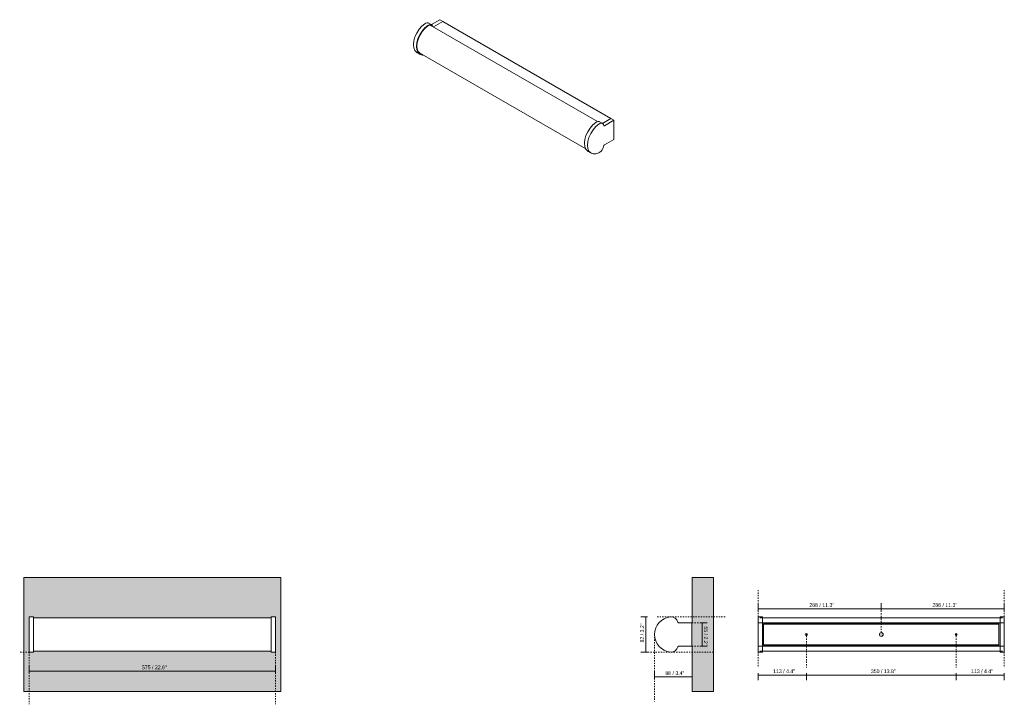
# Model space of a CAD drawing. Header units: millimetres. Extents: x -6889 to -4589, y 137 to 6913.
# Tile 1 of 2: x -6889 to -4589, y 137 to 1736. Entities that reach past the tile are written whole.
import ezdxf

# ---------------------------------------------------------------- set-up
doc = ezdxf.new("R2010")
doc.units = ezdxf.units.MM
doc.linetypes.add('Dash', pattern=[6, 3, -3])
doc.layers.add('A-ANNO-DIMS', color=7, linetype='Dash', lineweight=9, true_color=0xd2d2d2)
for name, color, linetype, lineweight in [('A-ANNO-DIMS-4', 7, 'Continuous', 9), ('A-DETL-GENF', 7, 'Continuous', 9), ('A-WALL', 7, 'Continuous', 9), ('A-WALL-PATT', 7, 'Continuous', 9), ('E-LITE-EQPM', 7, 'Continuous', 20)]:
    doc.layers.add(name, color=color, linetype=linetype, lineweight=lineweight)
doc.styles.add('Arial Narrow', font='ARIALN.TTF', dxfattribs={"height": 8.8})
doc.dimstyles.new('FARO_-_2_2mm_Arial_Narrow_mm_Inch_Left', dxfattribs={"dimscale": 304.8, "dimtxt": 9.006193, "dimasz": 0, "dimexe": 0.03937, "dimexo": 0.0625, "dimgap": 0.006562, "dimtad": 1, "dimdec": 0, "dimzin": 0, "dimdsep": 46, "dimtxsty": 'Arial Narrow', "dimblk1": 'NONE', "dimblk2": 'NONE', "dimsah": 1, "dimcen": 0.09, "dimadec": 0, "dimazin": 0, "dimtfac": 1, "dimtdec": 4, "dimtix": 1, "dimtmove": 0, "dimatfit": 3, "dimfxl": 0.013123, "dimfxlon": 1, "dimtvp": 1, "dimtolj": 1, "dimtzin": 0, "dimarcsym": 2})
doc.dimstyles.new('FARO_-_2_2mm_Arial_Narrow_mm_Inch_Right', dxfattribs={"dimscale": 304.8, "dimtxt": 9.006193, "dimasz": 0, "dimexe": 0.03937, "dimexo": 0.0625, "dimgap": 0.006562, "dimtad": 1, "dimdec": 0, "dimzin": 0, "dimdsep": 46, "dimtxsty": 'Arial Narrow', "dimblk1": 'NONE', "dimblk2": 'NONE', "dimsah": 1, "dimcen": 0.09, "dimadec": 0, "dimazin": 0, "dimtfac": 1, "dimtdec": 4, "dimtix": 1, "dimtmove": 0, "dimatfit": 3, "dimfxl": 0.013123, "dimfxlon": 1, "dimtvp": 1, "dimtolj": 1, "dimtzin": 0, "dimarcsym": 2})

# ---------------------------------------------------------------- blocks, each defined once
blk = doc.blocks.new('63605 - 63605 DANUBIO LED Bronze wall lamp 18W-544899-Alzado_PDF')
at = {"layer": 'E-LITE-EQPM'}
for p, q in [((-6857, 341.2), (-6867, 341.2)), ((-6867, 341.1), (-6867, 341.1)), ((-6857, 341.1), (-6857, 341.1))]:
    blk.add_line(p, q, dxfattribs=at)
blk = doc.blocks.new('63605 - 63605 DANUBIO LED Bronze wall lamp 18W-544899-00 Isometrico PDF')
at = {"layer": 'E-LITE-EQPM', "color": 251, "lineweight": 9, "true_color": 0x636466}
for p, q in [((-7186.4, 1724.4), (-7193.5, 1728.5)), ((-7187.2, 1724.8), (-7167.2, 1736.3)), ((-7160.1, 1732.2), (-7182.2, 1719.4)), ((-7182.2, 1719.4), (-7160.1, 1732.2)), ((-7167.2, 1736.3), (-7165.8, 1735.5)), ((-7165.8, 1735.5), (-7160.1, 1732.2)), ((-7160.1, 1732.2), (-6767.7, 1505.6)), ((-6799.3, 1498.1), (-7190, 1723.7)), ((-7182.4, 1719.3), (-7182.5, 1719.3)), ((-7182.5, 1719.3), (-7182.4, 1719.3)), ((-7182.3, 1719.4), (-7182.4, 1719.3)), ((-7182.4, 1719.4), (-7182.2, 1719.4)), ((-7220.5, 1659.3), (-7213.4, 1655.2)), ((-7216.5, 1659.7), (-6826.5, 1434.6)), ((-7216, 1659.5), (-7216.3, 1659.7)), ((-6788.3, 1494.5), (-6794, 1497.8)), ((-6767.7, 1505.6), (-6787.6, 1494.1)), ((-6767.7, 1505.6), (-6787.6, 1494.1)), ((-6760.6, 1501.6), (-6782.9, 1488.7)), ((-6767.7, 1505.6), (-6760.6, 1501.6)), ((-6760.6, 1456.6), (-6760.6, 1501.6)), ((-6786.9, 1493.7), (-6788.3, 1494.5)), ((-6782.9, 1443.8), (-6760.6, 1456.6)), ((-6821, 1428.6), (-6815.3, 1425.4)), ((-6815.3, 1425.4), (-6813.9, 1424.6))]:
    blk.add_line(p, q, dxfattribs=at)
for points in [[(-7229.1, 1678.1, 0), (-7228.2, 1686.9, 0), (-7225.6, 1696.1, 0), (-7221.4, 1705.2, 0), (-7215.9, 1713.8, 0), (-7209.5, 1721.2, 0), (-7202.5, 1727, 0)], [(-7202.5, 1727, 0), (-7199.8, 1728.5, 0), (-7197.2, 1729.2, 0), (-7194.8, 1729, 0), (-7192.8, 1728, 0)], [(-7195.4, 1722.9, 0), (-7202.4, 1717.1, 0), (-7208.9, 1709.7, 0), (-7214.3, 1701.2, 0), (-7218.5, 1692, 0), (-7221.1, 1682.8, 0), (-7222, 1674, 0)], [(-7220.9, 1674.6, 0), (-7220.1, 1683.1, 0), (-7217.5, 1692, 0), (-7213.5, 1700.8, 0), (-7208.3, 1709, 0), (-7202.1, 1716.1, 0), (-7195.3, 1721.8, 0)], [(-7183.4, 1719.9, 0), (-7184.3, 1722.1, 0), (-7185.7, 1723.9, 0), (-7187.7, 1724.9, 0), (-7190.1, 1725.1, 0), (-7192.7, 1724.4, 0), (-7195.4, 1722.9, 0)], [(-7195.3, 1721.8, 0), (-7192.9, 1723.1, 0), (-7190.6, 1723.7, 0), (-7188.5, 1723.6, 0), (-7186.7, 1722.8, 0), (-7185.4, 1721.3, 0), (-7185.1, 1720.9, 0)], [(-7220, 1659, 0), (-7221.4, 1659.9, 0), (-7225.6, 1664.2, 0), (-7228.2, 1670.4, 0), (-7229.1, 1678.1, 0)], [(-7222, 1674, 0), (-7221.1, 1666.3, 0), (-7218.5, 1660.1, 0), (-7214.3, 1655.8, 0), (-7208.9, 1653.5, 0), (-7205.3, 1653.3, 0)], [(-7208, 1654.9, 0), (-7208.3, 1654.9, 0), (-7213.5, 1657.1, 0), (-7217.5, 1661.3, 0), (-7220.1, 1667.2, 0), (-7220.9, 1674.6, 0)], [(-7213.6, 1658.1, 0), (-7213.9, 1658.2, 0), (-7215.4, 1658.5, 0)], [(-6829.6, 1447.5, 0), (-6828.7, 1456.2, 0), (-6826, 1465.4, 0), (-6821.9, 1474.6, 0), (-6816.4, 1483.1, 0), (-6810, 1490.5, 0), (-6803, 1496.3, 0)], [(-6803, 1496.3, 0), (-6800.3, 1497.8, 0), (-6797.7, 1498.5, 0), (-6795.3, 1498.3, 0), (-6793.3, 1497.3, 0)], [(-6795.9, 1492.3, 0), (-6802.9, 1486.4, 0), (-6809.4, 1479, 0), (-6814.8, 1470.5, 0), (-6819, 1461.3, 0), (-6821.6, 1452.1, 0), (-6822.5, 1443.4, 0)], [(-6783.9, 1489, 0), (-6784.7, 1491.5, 0), (-6786.2, 1493.3, 0), (-6788.2, 1494.3, 0), (-6790.6, 1494.4, 0), (-6793.2, 1493.7, 0), (-6795.9, 1492.3, 0)], [(-6782.9, 1488.7, 0), (-6783.1, 1488.6, 0), (-6783.3, 1488.6, 0), (-6783.5, 1488.6, 0), (-6783.7, 1488.7, 0), (-6783.8, 1488.8, 0), (-6783.9, 1489, 0)], [(-6820.4, 1428.3, 0), (-6821.9, 1429.2, 0), (-6826, 1433.6, 0), (-6828.7, 1439.8, 0), (-6829.6, 1447.5, 0)], [(-6822.5, 1443.4, 0), (-6821.6, 1435.7, 0), (-6819, 1429.5, 0), (-6814.8, 1425.1, 0), (-6809.4, 1422.9, 0), (-6802.9, 1422.9, 0), (-6795.9, 1425.2, 0)], [(-6795.9, 1425.2, 0), (-6793.2, 1426.8, 0), (-6790.6, 1429.2, 0), (-6788.2, 1432.1, 0), (-6786.2, 1435.4, 0), (-6784.7, 1438.9, 0), (-6783.9, 1442.3, 0)], [(-6783.9, 1442.3, 0), (-6783.8, 1442.6, 0), (-6783.7, 1442.9, 0), (-6783.5, 1443.2, 0), (-6783.3, 1443.4, 0), (-6783.1, 1443.6, 0), (-6782.9, 1443.8, 0)]]:
    blk.add_polyline3d(points, dxfattribs=at)
blk = doc.blocks.new('63605 - 63605 DANUBIO LED Bronze wall lamp 18W-544899-Lateral_PDF')
at = {"layer": 'E-LITE-EQPM'}
for p, q in [((-3269, 327.5), (-3300.5, 327.5)), ((-3269, 272.5), (-3269, 327.5)), ((-3300.5, 272.5), (-3269, 272.5))]:
    blk.add_line(p, q, dxfattribs=at)
for centre, radius, start, end in [((-3315, 299.8), 41.5, 95.3738, 179.7415), ((-3317.4, 325.2), 15.9, 12.2362, 95.3738), ((-3300.5, 328.9), 1.38, 192.2362, 270), ((-3300.2, 325.8), 1.72, 90, 97.7546), ((-3315, 300.2), 41.5, 180.2585, 264.6262), ((-3317.4, 274.8), 15.9, 264.6262, 347.7638), ((-3300.5, 271.1), 1.38, 90, 167.7638), ((-3300.2, 274.2), 1.72, 262.2454, 270)]:
    blk.add_arc(centre, radius, start, end, dxfattribs=at)
blk = doc.blocks.new('63605 - 63605 DANUBIO LED Bronze wall lamp 18W-544899-Alzado_PDF Fixing')
at = {"layer": 'E-LITE-EQPM', "color": 253, "lineweight": 9, "true_color": 0xaaaaaa}
for p, q in [((6294, 341.2), (6292, 341.2)), ((6292, 328.6), (6292, 341.1)), ((6292, 327.5), (6292, 328.6)), ((6292, 272.5), (6292, 327.5)), ((6302, 327.5), (6292, 327.5)), ((6302, 341.2), (6294, 341.2)), ((6863, 338.8), (6296, 338.8)), ((6302, 341.1), (6302, 328.6)), ((6302, 328.6), (6302, 327.5)), ((6302, 272.5), (6302, 327.5)), ((6302, 326.5), (6302, 327.5)), ((6857, 327.5), (6302, 327.5)), ((6857, 326.5), (6302, 326.5)), ((6867, 341.2), (6857, 341.2)), ((6857, 328.6), (6857, 341.1)), ((6857, 327.5), (6857, 328.6)), ((6857, 272.5), (6857, 327.5)), ((6865, 327.5), (6857, 327.5)), ((6857, 327.5), (6857, 326.5)), ((6867, 327.5), (6865, 327.5)), ((6867, 341.1), (6867, 328.6)), ((6867, 328.6), (6867, 327.5)), ((6867, 327.5), (6867, 272.5)), ((6292, 271.4), (6292, 272.5)), ((6302, 272.5), (6292, 272.5)), ((6292, 258.9), (6292, 271.4)), ((6292, 258.8), (6294, 258.8)), ((6294, 258.8), (6302, 258.8)), ((6296, 261.2), (6863, 261.2)), ((6302, 272.5), (6302, 273.5)), ((6857, 273.5), (6302, 273.5)), ((6302, 272.5), (6302, 271.4)), ((6857, 272.5), (6302, 272.5)), ((6302, 271.4), (6302, 258.9)), ((6857, 273.5), (6857, 272.5)), ((6857, 271.4), (6857, 272.5)), ((6865, 272.5), (6857, 272.5)), ((6857, 258.9), (6857, 271.4)), ((6857, 258.8), (6867, 258.8)), ((6867, 272.5), (6865, 272.5)), ((6867, 272.5), (6867, 271.4)), ((6867, 271.4), (6867, 258.9))]:
    blk.add_line(p, q, dxfattribs=at)
blk = doc.blocks.new('DIMBLOCK1-Alzado_PDF')
at = {"layer": 'A-ANNO-DIMS-4', "color": 251, "true_color": 0x5b5b5b, "transparency": 16777216}
for p, q in [((-6867, 214), (-6867, 226.2)), ((-6867, 214.2), (-6292, 214.2)), ((-6867, 214.2), (-6867, 210.2)), ((-6292, 214), (-6292, 226.2)), ((-6292, 214.2), (-6292, 210.2))]:
    blk.add_line(p, q, dxfattribs=at)
at = {"layer": 'A-ANNO-DIMS-4', "color": 0, "transparency": 16777216, "insert": (-6603.7, 227.6), "char_height": 8.8, "width": 58.154, "attachment_point": 1, "line_spacing_factor": 0.974696, "style": 'Arial Narrow'}
blk.add_mtext('575 / 22.6"', dxfattribs=at)
blk = doc.blocks.new('_None')
blk = doc.blocks.new('DIMBLOCK5-Lateral_PDF')
at = {"layer": 'A-ANNO-DIMS-4', "color": 251, "true_color": 0x5b5b5b, "transparency": 16777216}
for p, q in [((-5422.1, 341.2), (-5438.1, 341.2)), ((-5426.1, 341.2), (-5426.1, 258.8)), ((-5426.1, 341.2), (-5422.1, 341.2)), ((-5422.1, 258.8), (-5438.1, 258.8)), ((-5426.1, 258.8), (-5422.1, 258.8))]:
    blk.add_line(p, q, dxfattribs=at)
at = {"layer": 'A-ANNO-DIMS-4', "color": 0, "transparency": 16777216, "insert": (-5439.5, 281.3), "char_height": 8.8, "width": 44.774, "attachment_point": 1, "rotation": 90, "line_spacing_factor": 0.974696, "style": 'Arial Narrow'}
blk.add_mtext('82 / 3.2"', dxfattribs=at)
blk = doc.blocks.new('DIMBLOCK6-Lateral_PDF')
at = {"layer": 'A-ANNO-DIMS-4', "color": 251, "true_color": 0x5b5b5b, "transparency": 16777216}
for p, q in [((-5405.9, 200.5), (-5405.9, 212.7)), ((-5318.4, 200.5), (-5318.4, 212.7)), ((-5405.9, 200.7), (-5318.4, 200.7)), ((-5405.9, 200.7), (-5405.9, 196.7)), ((-5318.4, 200.7), (-5318.4, 196.7))]:
    blk.add_line(p, q, dxfattribs=at)
at = {"layer": 'A-ANNO-DIMS-4', "color": 0, "transparency": 16777216, "insert": (-5380.8, 214.1), "char_height": 8.8, "width": 44.774, "attachment_point": 1, "line_spacing_factor": 0.974696, "style": 'Arial Narrow'}
blk.add_mtext('88 / 3.4"', dxfattribs=at)
blk = doc.blocks.new('DIMBLOCK7-Lateral_PDF')
at = {"layer": 'A-ANNO-DIMS-4', "color": 251, "true_color": 0x5b5b5b, "transparency": 16777216}
for p, q in [((-5295, 327.5), (-5299, 327.5)), ((-5295.3, 327.5), (-5283, 327.5)), ((-5295, 327.5), (-5295, 272.5)), ((-5295, 272.5), (-5299, 272.5)), ((-5295.3, 272.5), (-5283, 272.5))]:
    blk.add_line(p, q, dxfattribs=at)
at = {"layer": 'A-ANNO-DIMS-4', "color": 0, "transparency": 16777216, "insert": (-5281.6, 318.7), "char_height": 8.8, "width": 44.774, "attachment_point": 1, "rotation": 270, "line_spacing_factor": 0.974696, "style": 'Arial Narrow'}
blk.add_mtext('55 / 2.2"', dxfattribs=at)
blk = doc.blocks.new('DIMBLOCK8-Alzado_PDF Fixing')
at = {"layer": 'A-ANNO-DIMS-4', "color": 251, "true_color": 0x5b5b5b, "transparency": 16777216}
for p, q in [((-5163.6, 209.2), (-5163.6, 193.2)), ((-5163.6, 205.2), (-5163.6, 209.2)), ((-5051.1, 209.2), (-5051.1, 193.2)), ((-5051.1, 205.2), (-5051.1, 209.2)), ((-5163.6, 205.2), (-5051.1, 205.2))]:
    blk.add_line(p, q, dxfattribs=at)
at = {"layer": 'A-ANNO-DIMS-4', "color": 0, "transparency": 16777216, "insert": (-5128.8, 218.5), "char_height": 8.8, "width": 51.464, "attachment_point": 1, "line_spacing_factor": 0.974696, "style": 'Arial Narrow'}
blk.add_mtext('113 / 4.4"', dxfattribs=at)
blk = doc.blocks.new('DIMBLOCK9-Alzado_PDF Fixing')
at = {"layer": 'A-ANNO-DIMS-4', "color": 251, "true_color": 0x5b5b5b, "transparency": 16777216}
for p, q in [((-5051.1, 209.2), (-5051.1, 193.2)), ((-5051.1, 205.2), (-5051.1, 209.2)), ((-4701.1, 209.2), (-4701.1, 193.2)), ((-4701.1, 205.2), (-4701.1, 209.2)), ((-5051.1, 205.2), (-4701.1, 205.2))]:
    blk.add_line(p, q, dxfattribs=at)
at = {"layer": 'A-ANNO-DIMS-4', "color": 0, "transparency": 16777216, "insert": (-4900.4, 218.5), "char_height": 8.8, "width": 58.154, "attachment_point": 1, "line_spacing_factor": 0.974696, "style": 'Arial Narrow'}
blk.add_mtext('350 / 13.8"', dxfattribs=at)
blk = doc.blocks.new('DIMBLOCK10-Alzado_PDF Fixing')
at = {"layer": 'A-ANNO-DIMS-4', "color": 251, "true_color": 0x5b5b5b, "transparency": 16777216}
for p, q in [((-4701.1, 209.2), (-4701.1, 193.2)), ((-4701.1, 205.2), (-4701.1, 209.2)), ((-4588.6, 209.2), (-4588.6, 193.2)), ((-4588.6, 205.2), (-4588.6, 209.2)), ((-4701.1, 205.2), (-4588.6, 205.2))]:
    blk.add_line(p, q, dxfattribs=at)
at = {"layer": 'A-ANNO-DIMS-4', "color": 0, "transparency": 16777216, "insert": (-4666.3, 218.5), "char_height": 8.8, "width": 51.464, "attachment_point": 1, "line_spacing_factor": 0.974696, "style": 'Arial Narrow'}
blk.add_mtext('113 / 4.4"', dxfattribs=at)
blk = doc.blocks.new('DIMBLOCK11-Alzado_PDF Fixing')
at = {"layer": 'A-ANNO-DIMS-4', "color": 251, "true_color": 0x5b5b5b, "transparency": 16777216}
for p, q in [((-5163.6, 359.5), (-5163.6, 371.7)), ((-4876.1, 359.5), (-4876.1, 371.7)), ((-5163.6, 359.7), (-4876.1, 359.7)), ((-5163.6, 359.7), (-5163.6, 355.7)), ((-4876.1, 359.7), (-4876.1, 355.7))]:
    blk.add_line(p, q, dxfattribs=at)
at = {"layer": 'A-ANNO-DIMS-4', "color": 0, "transparency": 16777216, "insert": (-5044.1, 373.1), "char_height": 8.8, "width": 58.154, "attachment_point": 1, "line_spacing_factor": 0.974696, "style": 'Arial Narrow'}
blk.add_mtext('288 / 11.3"', dxfattribs=at)
blk = doc.blocks.new('DIMBLOCK12-Alzado_PDF Fixing')
at = {"layer": 'A-ANNO-DIMS-4', "color": 251, "true_color": 0x5b5b5b, "transparency": 16777216}
for p, q in [((-4876.1, 359.5), (-4876.1, 371.7)), ((-4588.6, 359.5), (-4588.6, 371.7)), ((-4876.1, 359.7), (-4588.6, 359.7)), ((-4876.1, 359.7), (-4876.1, 355.7)), ((-4588.6, 359.7), (-4588.6, 355.7))]:
    blk.add_line(p, q, dxfattribs=at)
at = {"layer": 'A-ANNO-DIMS-4', "color": 0, "transparency": 16777216, "insert": (-4756.6, 373.1), "char_height": 8.8, "width": 58.154, "attachment_point": 1, "line_spacing_factor": 0.974696, "style": 'Arial Narrow'}
blk.add_mtext('288 / 11.3"', dxfattribs=at)

msp = doc.modelspace()

# ---------------------------------------------------------------- hatches: boundary and pattern name
at = {"layer": 'A-DETL-GENF', "true_color": 0xe2e2e2}
h = msp.add_hatch(color=254, dxfattribs=at)
h.paths.add_polyline_path([(-4876.1, 295.5), (-4875, 295.7), (-4873.9, 296.1), (-4872.9, 296.8), (-4872.2, 297.8), (-4871.8, 298.8), (-4871.6, 300), (-4871.8, 301.3), (-4872.2, 302.2), (-4872.9, 303.2), (-4873.9, 303.9), (-4875, 304.3), (-4876.1, 304.5), (-4877.3, 304.3), (-4878.4, 303.9), (-4879.3, 303.2), (-4880, 302.2), (-4880.5, 301.2), (-4880.6, 300), (-4880.4, 298.7), (-4880, 297.8), (-4879.2, 296.7), (-4878.4, 296.1), (-4877.3, 295.7)])
h.paths.add_polyline_path([(-5051.1, 297.5), (-5050.5, 297.5), (-5049.8, 297.8), (-5049.3, 298.2), (-5048.9, 298.8), (-5048.7, 299.3), (-5048.6, 300), (-5048.7, 300.7), (-5048.9, 301.3), (-5049.3, 301.8), (-5050, 302.2), (-5050.5, 302.5), (-5051.1, 302.5), (-5051.8, 302.5), (-5052.4, 302.2), (-5052.9, 301.8), (-5053.3, 301.3), (-5053.6, 300.7), (-5053.7, 300), (-5053.6, 299.3), (-5053.3, 298.7), (-5052.9, 298.2), (-5052.4, 297.8), (-5051.8, 297.5)])
h.paths.add_polyline_path([(-4701.1, 297.5), (-4700.5, 297.6), (-4699.9, 297.8), (-4699.3, 298.3), (-4699, 298.8), (-4698.7, 299.4), (-4698.6, 300), (-4698.7, 300.6), (-4699, 301.3), (-4699.4, 301.8), (-4699.9, 302.2), (-4700.5, 302.4), (-4701.1, 302.5), (-4701.8, 302.4), (-4702.4, 302.2), (-4702.9, 301.8), (-4703.3, 301.2), (-4703.5, 300.6), (-4703.6, 300), (-4703.5, 299.4), (-4703.3, 298.8), (-4702.9, 298.2), (-4702.4, 297.8), (-4701.6, 297.6)])
at = {"layer": 'A-WALL', "true_color": 0xf7f7f7}
h = msp.add_hatch(color=7, dxfattribs=at)
h.paths.add_polyline_path([(-6879.5, 167), (-6279.5, 167), (-6279.5, 433), (-6879.5, 433), (-6879.5, 217)])
h.paths.add_polyline_path([(-6294, 258.8), (-6302, 258.8), (-6302, 261.2), (-6857, 261.2), (-6857, 258.8), (-6867, 258.8), (-6867, 341.1), (-6857, 341.1), (-6857, 338.8), (-6302, 338.8), (-6302, 341.2), (-6292, 341.2), (-6292, 258.8)])
at = {"layer": 'A-WALL-PATT', "true_color": 0xf7f7f7}
msp.add_hatch(color=7, dxfattribs=at).paths.add_polyline_path([(-5268.4, 167), (-5268.4, 433), (-5318.4, 433), (-5318.4, 167)])

# ---------------------------------------------------------------- linework, layer by layer
at = {"layer": 'A-ANNO-DIMS'}
for p, q in [((-5163.6, 341.2), (-5163.6, 403.5)), ((-4588.6, 341.2), (-4588.6, 403.5)), ((-4876.1, 304.5), (-4876.1, 374.5)), ((-5240.9, 341.2), (-5400.9, 341.2)), ((-5318.4, 327.5), (-5293.4, 327.5)), ((-5405.9, 300), (-5405.9, 143.1)), ((-5051.1, 302.5), (-5051.1, 222.5)), ((-4701.1, 302.5), (-4701.1, 222.5)), ((-6867, 258.8), (-6889.5, 258.8)), ((-6867, 258.8), (-6867, 136.8)), ((-6292, 258.9), (-6292, 136.8)), ((-5268.4, 258.8), (-5422.2, 258.8)), ((-5318.4, 272.5), (-5293.4, 272.5)), ((-5163.6, 258.8), (-5163.6, 222.5)), ((-4588.6, 258.8), (-4588.6, 222.5))]:
    msp.add_line(p, q, dxfattribs=at)
at = {"layer": 'A-WALL', "color": 253, "true_color": 0xaaaaaa}
for p, q in [((-6279.5, 433), (-6879.5, 433)), ((-6879.5, 433), (-6879.5, 167)), ((-6279.5, 167), (-6279.5, 433)), ((-5318.4, 433), (-5318.4, 327.5)), ((-5268.4, 433), (-5318.4, 433)), ((-5268.4, 167), (-5268.4, 433)), ((-5318.4, 272.5), (-5318.4, 167)), ((-6879.5, 167), (-6279.5, 167)), ((-5318.4, 167), (-5268.4, 167))]:
    msp.add_line(p, q, dxfattribs=at)
at = {"layer": 'E-LITE-EQPM'}
for p, q in [((-6857, 341.1), (-6867, 341.1)), ((-6867, 341.1), (-6867, 258.8)), ((-6857, 258.8), (-6857, 341.1)), ((-6302, 338.8), (-6857, 338.8)), ((-6292, 341.2), (-6302, 341.2)), ((-6302, 341.2), (-6302, 258.8)), ((-6292, 258.8), (-6292, 341.2)), ((-4601.1, 324), (-5151.1, 324)), ((-5151.1, 324), (-5151.1, 276)), ((-4601.1, 276), (-4601.1, 324)), ((-6867, 258.8), (-6857, 258.8)), ((-6857, 261.2), (-6302, 261.2)), ((-6302, 258.8), (-6292, 258.8)), ((-5151.1, 276), (-4601.1, 276))]:
    msp.add_line(p, q, dxfattribs=at)
for centre, radius, start, end in [((-5051.1, 300), 2.55, 360, 180), ((-5051.1, 300), 2.55, 180, 0), ((-4876.1, 300), 4.5, 360, 180), ((-4876.1, 300), 4.5, 180, 0), ((-4701.1, 300), 2.5, 0, 180), ((-4701.1, 300), 2.5, 180, 360)]:
    msp.add_arc(centre, radius, start, end, dxfattribs=at)

# ---------------------------------------------------------------- block references
at = {"layer": 'E-LITE-EQPM', "color": 8, "lineweight": 9, "true_color": 0x808080}
msp.add_blockref('63605 - 63605 DANUBIO LED Bronze wall lamp 18W-544899-00 Isometrico PDF', (1259.7, 0), dxfattribs=at)
at = {"layer": 'E-LITE-EQPM'}
for name, p in [('63605 - 63605 DANUBIO LED Bronze wall lamp 18W-544899-Alzado_PDF', (0, 0)), ('63605 - 63605 DANUBIO LED Bronze wall lamp 18W-544899-Lateral_PDF', (-2049.5, 0))]:
    msp.add_blockref(name, p, dxfattribs=at)
at = {"layer": 'E-LITE-EQPM', "color": 253, "lineweight": 9, "true_color": 0xaaaaaa}
msp.add_blockref('63605 - 63605 DANUBIO LED Bronze wall lamp 18W-544899-Alzado_PDF Fixing', (-11455.6, 0), dxfattribs=at)

# ---------------------------------------------------------------- dimensions: what is measured, and where the dimension line sits
at = {"layer": 'A-ANNO-DIMS', "color": 251, "linetype": 'Continuous', "true_color": 0x5b5b5b}
for base, p1, p2, override, picture, middle in [((-4876.1195315, 359.7440484), (-5163.6195315, 355.7440484), (-4876.1195315, 355.7440484), {"dimpost": '<>', "dimfxl": 287.5}, 'DIMBLOCK11-Alzado_PDF Fixing', (-5019.8695315, 367.4406378)), ((-4588.6195315, 359.7440484), (-4876.1195315, 355.7440484), (-4588.6195315, 355.7440484), {"dimpost": '<>', "dimfxl": 287.5}, 'DIMBLOCK12-Alzado_PDF Fixing', (-4732.3695315, 367.4406378)), ((-6292, 214.2), (-6867, 210.2), (-6292, 210.2), {"dimpost": '<>', "dimfxl": 575}, 'DIMBLOCK1-Alzado_PDF', (-6579.5, 221.9)), ((-5318.41, 200.7311), (-5405.9154, 196.7311), (-5318.41, 196.7311), {"dimpost": '<>', "dimfxl": 87.50543}, 'DIMBLOCK6-Lateral_PDF', (-5362.1627, 208.4277)), ((-5051.1195315, 205.17151), (-5163.6195315, 209.17151), (-5051.1195315, 209.17151), {"dimpost": '<>', "dimfxl": 112.5}, 'DIMBLOCK8-Alzado_PDF Fixing', (-5107.3695315, 212.8680993)), ((-4701.1, 205.2), (-5051.1, 209.2), (-4701.1, 209.2), {"dimpost": '<>', "dimfxl": 350}, 'DIMBLOCK9-Alzado_PDF Fixing', (-4876.1, 212.9)), ((-4588.6195315, 205.17151), (-4701.1195315, 209.17151), (-4588.6195315, 209.17151), {"dimpost": '<>', "dimfxl": 112.5}, 'DIMBLOCK10-Alzado_PDF Fixing', (-4644.8695315, 212.8680993))]:
    dim = msp.add_linear_dim(base=base, p1=p1, p2=p2, dimstyle='FARO_-_2_2mm_Arial_Narrow_mm_Inch_Left', override=override, dxfattribs=at)
    dim.commit()
    dim.dimension.update_dxf_attribs({"geometry": picture, "text_midpoint": middle})
for base, p1, p2, dimstyle, override, picture, middle in [((-5426.1, 258.8), (-5422.1, 341.2), (-5422.1, 258.8), 'FARO_-_2_2mm_Arial_Narrow_mm_Inch_Left', {"dimpost": '<>', "dimfxl": 82.352347}, 'DIMBLOCK5-Lateral_PDF', (-5433.8, 300)), ((-5295, 272.5), (-5299, 327.5), (-5299, 272.5), 'FARO_-_2_2mm_Arial_Narrow_mm_Inch_Right', {"dimtad": 4, "dimpost": '<>', "dimfxl": 55}, 'DIMBLOCK7-Lateral_PDF', (-5287.3, 300))]:
    dim = msp.add_linear_dim(base=base, p1=p1, p2=p2, angle=90, dimstyle=dimstyle, override=override, dxfattribs=at)
    dim.commit()
    dim.dimension.update_dxf_attribs({"geometry": picture, "text_midpoint": middle})

doc.saveas('drawing.dxf')
